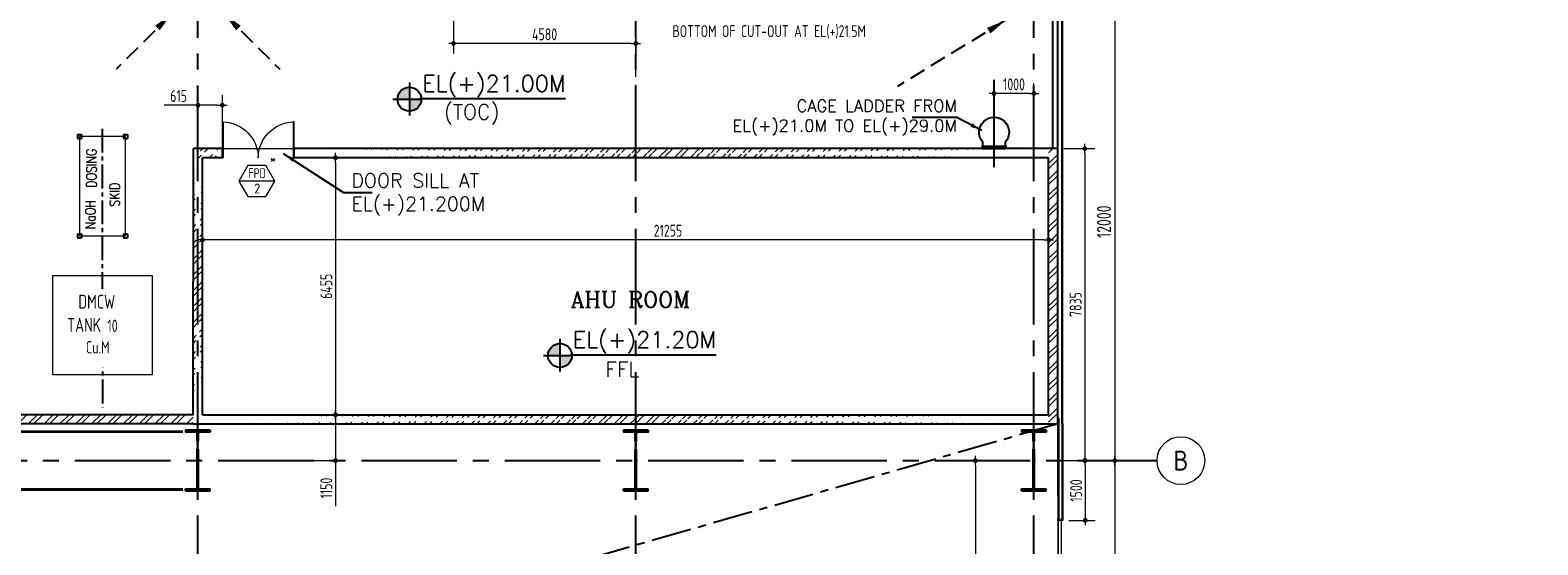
# Model space of a CAD drawing. Extents: x -11758 to 4934791, y -233543 to 1826789.
# Tile 92 of 107: x 530119 to 567992, y 71659 to 84583. Entities that reach past the tile are written whole.
import ezdxf
from ezdxf.enums import TextEntityAlignment as Align

# ---------------------------------------------------------------- set-up
doc = ezdxf.new("R2010")
doc.units = 0
doc.header["$LTSCALE"] = 800
doc.header["$MEASUREMENT"] = 0
doc.set_wipeout_variables(frame=1)
for name, pattern in [('1 NORTH ELEVATION$0$NORTH ELEVATION$0$HIDDEN', [0.375, 0.25, -0.125]), ('CENTER', [2, 1.25, -0.25, 0.25, -0.25]), ('CENTER2', [1.125, 0.75, -0.125, 0.125, -0.125]), ('DASHDOT', [1, 0.5, -0.25, 0, -0.25])]:
    doc.linetypes.add(name, pattern=pattern)
doc.layers.get('0').update_dxf_attribs({"linetype": 'CONTINUOUS'})
doc.layers.get('DEFPOINTS').update_dxf_attribs({"linetype": 'CONTINUOUS'})
for name, color, linetype, lineweight in [('2CON', 1, 'CONTINUOUS', 13), ('A-CUT OUT', 3, 'CONTINUOUS', 30), ('A-WIN TAG', 3, 'CONTINUOUS', 13), ('A-WIN TAG TEXT', 3, 'CONTINUOUS', 13), ('ARROW', 3, 'CONTINUOUS', 13), ('CLAD-1', 3, 'CONTINUOUS', 15), ('CLAD-2', 40, 'CONTINUOUS', 13), ('CONCRETE', 4, 'CONTINUOUS', 15), ('DIM', 4, 'CONTINUOUS', 15), ('dimension line', 4, 'CONTINUOUS', 18), ('DOOR', 235, 'CONTINUOUS', 13), ('EQPT', 8, 'CONTINUOUS', 5), ('STEEL', 6, 'CONTINUOUS', 15), ('T', 3, 'CONTINUOUS', 15), ('TEXT', 3, 'CONTINUOUS', 15), ('WALL HATCH', 251, 'CONTINUOUS', 13), ('WIN', 31, 'CONTINUOUS', 13)]:
    doc.layers.add(name, color=color, linetype=linetype, lineweight=lineweight)
for name, color, linetype in [('CENTER', 2, 'CENTER'), ('CL', 2, 'CENTER2'), ('COL', 1, 'CENTER'), ('EQP0', 1, 'CONTINUOUS'), ('GRID', 8, 'CENTER'), ('HATCH', 9, 'CONTINUOUS'), ('STR', 2, 'CONTINUOUS'), ('TG_Col', 2, 'CONTINUOUS'), ('WALL', 6, 'CONTINUOUS')]:
    doc.layers.add(name, color=color, linetype=linetype)
doc.styles.add('ARCHITECTURE', font='stylu.ttf')
doc.styles.add('ROAMNS', font='ROMANS.shx')
doc.styles.add('ROMANC', font='romanc')
doc.styles.add('ROMANS', font='ISO9.shx', dxfattribs={"width": 0.8})
doc.styles.add('S3', font='ROMANS1.SHX', dxfattribs={"width": 0.8})
doc.styles.add('SIMPLEX-25', font='simplex.shx')
doc.styles.get("Standard").update_dxf_attribs({"font": 'ISO9'})
doc.dimstyles.new('barka', dxfattribs={"dimscale": 100, "dimtxt": 3.5, "dimasz": 1.2, "dimexe": 2.5, "dimexo": 2.5, "dimgap": 1, "dimtad": 1, "dimdsep": 46, "dimtxsty": 'ROMANS', "dimblk": 'DDOT1', "dimcen": 0, "dimclrd": 256, "dimclre": 256, "dimclrt": 2, "dimadec": 0, "dimazin": 2, "dimtp": 0.1, "dimtm": 0.1, "dimtfac": 0.71, "dimtmove": 2, "dimatfit": 3, "dimlwd": -1, "dimlwe": -1, "dimarcsym": 0})
doc.dimstyles.new('barka INTERNAL DIM', dxfattribs={"dimscale": 100, "dimtxt": 3, "dimasz": 1.2, "dimexe": 2.5, "dimexo": 1.5, "dimgap": 0.8, "dimtad": 1, "dimdsep": 46, "dimtxsty": 'ROMANS', "dimblk": 'DDOT1', "dimcen": 0, "dimclrd": 256, "dimclre": 256, "dimclrt": 2, "dimadec": 0, "dimazin": 2, "dimtp": 0.1, "dimtm": 0.1, "dimtfac": 0.71, "dimtmove": 2, "dimatfit": 3, "dimlwd": -1, "dimlwe": -1, "dimarcsym": 0})
doc.dimstyles.new('MAIN', dxfattribs={"dimtxt": 350, "dimasz": 250, "dimexe": 20, "dimexo": 20, "dimgap": 100, "dimtad": 1, "dimdec": 0, "dimzin": 0, "dimdsep": 46, "dimtxsty": 'ROMANS', "dimcen": 0.09, "dimclrd": 256, "dimclre": 9, "dimclrt": 256, "dimadec": 0, "dimazin": 0, "dimtfac": 1, "dimtdec": 0, "dimtofl": 0, "dimtmove": 0, "dimatfit": 3, "dimfxl": 0.18, "dimtolj": 1, "dimtzin": 0, "dimarcsym": 0})
doc.dimstyles.get("Standard").update_dxf_attribs({"dimtxt": 0.18, "dimasz": 0.18, "dimexe": 0.18, "dimexo": 0.0625, "dimgap": 0.09, "dimtad": 0, "dimtih": 1, "dimtoh": 1, "dimdec": 4, "dimzin": 0, "dimdsep": 46, "dimtxsty": 'Standard', "dimcen": 0.09, "dimadec": 0, "dimazin": 0, "dimtfac": 1, "dimtdec": 4, "dimtofl": 0, "dimtmove": 0, "dimatfit": 3, "dimfxl": 1, "dimtolj": 1, "dimtzin": 0, "dimarcsym": 0})
pattern_1 = [(45, (0, -23422.7), (-198.87378, 198.87378), []), (45, (132.58, -23422.7), (-198.87378, 198.87378), [])]

# ---------------------------------------------------------------- blocks, each defined once
blk = doc.blocks.new('A$C1C927E47')
at = {"layer": 'COL'}
h = blk.add_hatch(dxfattribs=at)
h.set_pattern_fill('ANSI31', color=256, scale=100, style=0)
h.paths.add_polyline_path([(16, 0), (0, 0), (0, -710), (16, -710)])
h.paths.add_polyline_path([(16, 710), (0, 710), (0, 0), (16, 0)])
h.paths.add_polyline_path([(0, 710), (-16, 710), (-16, 0), (0, 0)])
h.paths.add_polyline_path([(0, 0), (-16, 0), (-16, -710), (0, -710)])
h.paths.add_polyline_path([(-310, -710), (-310, -760), (0, -760), (0, -710)])
h.paths.add_polyline_path([(310, -760), (310, -710), (0, -710), (0, -760)])
h.paths.add_polyline_path([(310, 710), (310, 760), (0, 760), (0, 710)])
h.paths.add_polyline_path([(-310, 760), (-310, 710), (0, 710), (0, 760)])
for p, q in [((310, 760), (-310, 760)), ((-310, 760), (-310, 710)), ((310, 760), (310, 710)), ((310, 710), (-310, 710)), ((-16, -710), (-16, 710)), ((16, -710), (16, 710)), ((-310, -710), (310, -710)), ((-310, -760), (-310, -710)), ((310, -760), (310, -710)), ((-310, -760), (310, -760))]:
    blk.add_line(p, q, dxfattribs=at)
at = {"layer": 'COL', "color": 2}
for p, q in [((0, -792), (0, 792)), ((44, 0), (-44, 0)), ((44, 0), (-44, 0))]:
    blk.add_line(p, q, dxfattribs=at)
blk = doc.blocks.new('DDOT1')
blk.add_line((-1, 0), (1, 0))
at = {"const_width": 0.5}
blk.add_lwpolyline([(-0.25, 0, 1), (0.25, 0, 1)], format="xyb", close=True, dxfattribs=at)
blk = doc.blocks.new('*D37')
at = {"layer": 'DEFPOINTS', "color": 0, "transparency": 16777216}
for p in [(557366, 85774), (557367, 73774), (557367, 73774)]:
    blk.add_point(p, dxfattribs=at)
at = {"layer": 'dimension line', "transparency": 16777216}
for p, q in [((557367, 85654), (557367, 73894)), ((557616, 85774), (557617, 85774))]:
    blk.add_line(p, q, dxfattribs=at)
at = {"layer": 'dimension line', "transparency": 16777216, "xscale": 119.9999999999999, "yscale": 119.9999999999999, "zscale": 119.9999999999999}
for p, rotation in [((557367, 85774), 90), ((557367, 73774), 270)]:
    blk.add_blockref('DDOT1', p, dxfattribs=dict(at, rotation=rotation))
at = {"layer": 'dimension line', "color": 2, "transparency": 16777216, "insert": (557092, 79774), "char_height": 350, "attachment_point": 5, "rotation": 90, "style": 'ROMANS'}
blk.add_mtext('12000', dxfattribs=at)
blk = doc.blocks.new('PL-FFL2')
at = {"layer": 'A-CUT OUT'}
h = blk.add_hatch(color=7, dxfattribs=at)
h.paths.add_polyline_path([(3.09, 1.96, 0.414214), (1.09, -0.04), (3.09, -0.04)])
h.paths.add_polyline_path([(5.09, -0.04), (3.09, -0.04), (3.09, -2.04, 0.414214)])
at = {"color": 1, "linetype": 'Continuous'}
for p, q in [((3.09, 2.74), (3.09, -2.74)), ((29.24, 0), (4.78, 0)), ((4.78, 0), (5.09, 0)), ((0.31, -0.04), (5.09, -0.04))]:
    blk.add_line(p, q, dxfattribs=at)
blk.add_circle((3.09, -0.04), 2, dxfattribs=at)
at = {"color": 4, "linetype": 'Continuous'}
blk.add_attdef('EL(+)', text='', height=2.75, dxfattribs=at).set_placement((18.98, 2.4), align=Align.MIDDLE)
at = {"color": 3, "linetype": 'Continuous'}
blk.add_attdef('XXX', text='', height=2.5, dxfattribs=at).set_placement((18.44, -3.52), align=Align.MIDDLE)
blk = doc.blocks.new('*D56')
at = {"layer": 'DEFPOINTS', "color": 0, "transparency": 16777216}
for p in [(555933, 81609), (555933, 73774), (556612, 73774)]:
    blk.add_point(p, dxfattribs=at)
at = {"layer": 'DIM', "transparency": 16777216}
for p, q in [((556083, 81609), (556862, 81609)), ((556612, 81489), (556612, 73894)), ((556083, 73774), (556862, 73774))]:
    blk.add_line(p, q, dxfattribs=at)
at = {"layer": 'DIM', "transparency": 16777216, "xscale": 119.9999999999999, "yscale": 119.9999999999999, "zscale": 119.9999999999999}
for p, rotation in [((556612, 81609), 90), ((556612, 73774), 270)]:
    blk.add_blockref('DDOT1', p, dxfattribs=dict(at, rotation=rotation))
at = {"layer": 'DIM', "color": 2, "transparency": 16777216, "insert": (556382, 77692), "char_height": 300, "attachment_point": 5, "rotation": 90, "style": 'ROMANS'}
blk.add_mtext('7835', dxfattribs=at)
blk = doc.blocks.new('*D124')
at = {"layer": 'DEFPOINTS', "color": 0, "transparency": 16777216}
for p in [(534448, 80264), (555703, 80263), (534448, 79318)]:
    blk.add_point(p, dxfattribs=at)
at = {"layer": 'DIM', "transparency": 16777216}
for p, q in [((534448, 80114), (534448, 79068)), ((555703, 80113), (555703, 79068)), ((555583, 79318), (534568, 79318))]:
    blk.add_line(p, q, dxfattribs=at)
at = {"layer": 'DIM', "transparency": 16777216, "xscale": 119.9999999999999, "yscale": 119.9999999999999, "zscale": 119.9999999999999, "rotation": 180}
blk.add_blockref('DDOT1', (534448, 79318), dxfattribs=at)
at = {"layer": 'DIM', "transparency": 16777216, "xscale": 119.9999999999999, "yscale": 119.9999999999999, "zscale": 119.9999999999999}
blk.add_blockref('DDOT1', (555703, 79318), dxfattribs=at)
at = {"layer": 'DIM', "color": 2, "transparency": 16777216, "insert": (546141, 79548), "char_height": 300, "attachment_point": 5, "style": 'ROMANS'}
blk.add_mtext('21255', dxfattribs=at)
blk = doc.blocks.new('*D125')
at = {"layer": 'DEFPOINTS', "color": 0, "transparency": 16777216}
for p in [(538317, 81379), (537222, 74924), (537788, 74924)]:
    blk.add_point(p, dxfattribs=at)
at = {"layer": 'DIM', "transparency": 16777216}
for p, q in [((538167, 81379), (537538, 81379)), ((537788, 81259), (537788, 75044)), ((537372, 74924), (538038, 74924))]:
    blk.add_line(p, q, dxfattribs=at)
at = {"layer": 'DIM', "transparency": 16777216, "xscale": 119.9999999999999, "yscale": 119.9999999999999, "zscale": 119.9999999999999}
for p, rotation in [((537788, 81379), 90), ((537788, 74924), 270)]:
    blk.add_blockref('DDOT1', p, dxfattribs=dict(at, rotation=rotation))
at = {"layer": 'DIM', "color": 2, "transparency": 16777216, "insert": (537558, 78151), "char_height": 300, "attachment_point": 5, "rotation": 90, "style": 'ROMANS'}
blk.add_mtext('6455', dxfattribs=at)
blk = doc.blocks.new('*D126')
at = {"layer": 'DEFPOINTS', "color": 0, "transparency": 16777216}
for p in [(537072, 74924), (537072, 73774), (537788, 73774)]:
    blk.add_point(p, dxfattribs=at)
at = {"layer": 'DIM', "transparency": 16777216}
for p, q in [((537222, 74924), (538038, 74924)), ((537788, 74804), (537788, 73894)), ((537222, 73774), (538038, 73774)), ((537788, 73774), (537788, 72627))]:
    blk.add_line(p, q, dxfattribs=at)
at = {"layer": 'DIM', "transparency": 16777216, "xscale": 119.9999999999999, "yscale": 119.9999999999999, "zscale": 119.9999999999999}
for p, rotation in [((537788, 74924), 90), ((537788, 73774), 270)]:
    blk.add_blockref('DDOT1', p, dxfattribs=dict(at, rotation=rotation))
at = {"layer": 'DIM', "color": 2, "transparency": 16777216, "insert": (537558, 73085), "char_height": 300, "attachment_point": 5, "rotation": 90, "style": 'ROMANS'}
blk.add_mtext('1150', dxfattribs=at)
blk = doc.blocks.new('cage ladder')
at = {"layer": 'EQP0'}
for p, q in [((0, -281), (0, 281)), ((163, 281), (0, 281)), ((59, -320), (59, 320)), ((0, -281), (163, -281))]:
    blk.add_line(p, q, dxfattribs=at)
blk.add_arc((411, 0), 375, 228.5904, 131.4096, dxfattribs=at)
blk = doc.blocks.new('*D139')
at = {"layer": 'DEFPOINTS', "color": 0, "transparency": 16777216}
for p in [(554333, 82993), (554333, 82630), (555333, 82286)]:
    blk.add_point(p, dxfattribs=at)
at = {"layer": 'DIM', "transparency": 16777216}
for p, q in [((554333, 82780), (554333, 83243)), ((555213, 82993), (554453, 82993)), ((555333, 82436), (555333, 83243))]:
    blk.add_line(p, q, dxfattribs=at)
at = {"layer": 'DIM', "transparency": 16777216, "xscale": 119.9999999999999, "yscale": 119.9999999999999, "zscale": 119.9999999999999, "rotation": 180}
blk.add_blockref('DDOT1', (554333, 82993), dxfattribs=at)
at = {"layer": 'DIM', "transparency": 16777216, "xscale": 119.9999999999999, "yscale": 119.9999999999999, "zscale": 119.9999999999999}
blk.add_blockref('DDOT1', (555333, 82993), dxfattribs=at)
at = {"layer": 'DIM', "color": 2, "transparency": 16777216, "insert": (554833, 83223), "char_height": 300, "attachment_point": 5, "style": 'ROMANS'}
blk.add_mtext('1000', dxfattribs=at)
blk = doc.blocks.new('*D169')
at = {"layer": 'DEFPOINTS', "color": 0, "transparency": 16777216}
for p in [(556083, 73774), (556061, 72274), (556623, 72274)]:
    blk.add_point(p, dxfattribs=at)
at = {"layer": 'DIM', "transparency": 16777216}
for p, q in [((556233, 73774), (556873, 73774)), ((556623, 73654), (556623, 72394)), ((556211, 72274), (556873, 72274))]:
    blk.add_line(p, q, dxfattribs=at)
at = {"layer": 'DIM', "transparency": 16777216, "xscale": 119.9999999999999, "yscale": 119.9999999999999, "zscale": 119.9999999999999}
for p, rotation in [((556623, 73774), 90), ((556623, 72274), 270)]:
    blk.add_blockref('DDOT1', p, dxfattribs=dict(at, rotation=rotation))
at = {"layer": 'DIM', "color": 2, "transparency": 16777216, "insert": (556393, 73024), "char_height": 300, "attachment_point": 5, "rotation": 90, "style": 'ROMANS'}
blk.add_mtext('1500', dxfattribs=at)
blk = doc.blocks.new('*D177')
at = {"layer": 'DEFPOINTS', "color": 0, "transparency": 16777216}
for p in [(557257, 73774), (557257, 48774), (557367, 48774)]:
    blk.add_point(p, dxfattribs=at)
at = {"layer": 'dimension line', "transparency": 16777216}
for p, q in [((557367, 73654), (557367, 48894)), ((557507, 73774), (557617, 73774)), ((557507, 48774), (557617, 48774))]:
    blk.add_line(p, q, dxfattribs=at)
at = {"layer": 'dimension line', "transparency": 16777216, "xscale": 119.9999999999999, "yscale": 119.9999999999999, "zscale": 119.9999999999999}
for p, rotation in [((557367, 73774), 90), ((557367, 48774), 270)]:
    blk.add_blockref('DDOT1', p, dxfattribs=dict(at, rotation=rotation))
at = {"layer": 'dimension line', "color": 2, "transparency": 16777216, "insert": (557092, 61274), "char_height": 350, "attachment_point": 5, "rotation": 90, "style": 'ROMANS'}
blk.add_mtext('25000', dxfattribs=at)
blk = doc.blocks.new('*D190')
at = {"layer": 'DEFPOINTS', "color": 0, "transparency": 16777216}
for p in [(554434, 73774), (553863, 68274), (554434, 68274)]:
    blk.add_point(p, dxfattribs=at)
at = {"layer": 'DIM', "transparency": 16777216}
for p, q in [((554284, 73774), (553613, 73774)), ((553863, 73654), (553863, 68394)), ((554284, 68274), (553613, 68274))]:
    blk.add_line(p, q, dxfattribs=at)
at = {"layer": 'DIM', "transparency": 16777216, "xscale": 119.9999999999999, "yscale": 119.9999999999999, "zscale": 119.9999999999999}
for p, rotation in [((553863, 73774), 90), ((553863, 68274), 270)]:
    blk.add_blockref('DDOT1', p, dxfattribs=dict(at, rotation=rotation))
at = {"layer": 'DIM', "color": 2, "transparency": 16777216, "insert": (553633, 71024), "char_height": 300, "attachment_point": 5, "rotation": 90, "style": 'ROMANS'}
blk.add_mtext('5500', dxfattribs=at)
blk = doc.blocks.new('door- 2.5x2.1')
at = {"layer": 'DOOR'}
for points in [[(382879, 588916), (382879, 589647), (382861, 589647), (382861, 588916)], [(384305, 588916), (384305, 589647), (384323, 589647), (384323, 588916)]]:
    blk.add_lwpolyline(points, close=True, dxfattribs=at)
for centre, start, end in [((382850, 589657), 272.2093, 359.2412), ((384333, 589657), 180.7588, 267.7907)]:
    blk.add_arc(centre, 742, start, end, dxfattribs=at)
blk = doc.blocks.new('*D426')
at = {"layer": 'DEFPOINTS', "color": 0, "transparency": 16777216}
for p in [(540753, 86544), (545333, 85494), (540753, 84249)]:
    blk.add_point(p, dxfattribs=at)
at = {"layer": 'DIM', "transparency": 16777216}
for p, q in [((540753, 86394), (540753, 83999)), ((545333, 85344), (545333, 83999)), ((545213, 84249), (540873, 84249))]:
    blk.add_line(p, q, dxfattribs=at)
at = {"layer": 'DIM', "transparency": 16777216, "xscale": 119.9999999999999, "yscale": 119.9999999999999, "zscale": 119.9999999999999, "rotation": 180}
blk.add_blockref('DDOT1', (540753, 84249), dxfattribs=at)
at = {"layer": 'DIM', "transparency": 16777216, "xscale": 119.9999999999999, "yscale": 119.9999999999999, "zscale": 119.9999999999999}
blk.add_blockref('DDOT1', (545333, 84249), dxfattribs=at)
at = {"layer": 'DIM', "color": 2, "transparency": 16777216, "insert": (543043, 84479), "char_height": 300, "attachment_point": 5, "style": 'ROMANS'}
blk.add_mtext('4580', dxfattribs=at)
blk = doc.blocks.new('*D464')
at = {"layer": 'DEFPOINTS', "color": 0, "transparency": 16777216}
for p in [(534333, 82700), (534333, 81609), (534948, 81609)]:
    blk.add_point(p, dxfattribs=at)
at = {"layer": 'DIM', "transparency": 16777216}
for p, q in [((534333, 81759), (534333, 82950)), ((534948, 81759), (534948, 82950)), ((534333, 82700), (533482, 82700)), ((534828, 82700), (534453, 82700))]:
    blk.add_line(p, q, dxfattribs=at)
at = {"layer": 'DIM', "transparency": 16777216, "xscale": 119.9999999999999, "yscale": 119.9999999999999, "zscale": 119.9999999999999, "rotation": 180}
blk.add_blockref('DDOT1', (534333, 82700), dxfattribs=at)
at = {"layer": 'DIM', "transparency": 16777216, "xscale": 119.9999999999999, "yscale": 119.9999999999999, "zscale": 119.9999999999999}
blk.add_blockref('DDOT1', (534948, 82700), dxfattribs=at)
at = {"layer": 'DIM', "color": 2, "transparency": 16777216, "insert": (533848, 82930), "char_height": 300, "attachment_point": 5, "style": 'ROMANS'}
blk.add_mtext('615', dxfattribs=at)

msp = doc.modelspace()

# ---------------------------------------------------------------- hatches: boundary and pattern name
at = {"layer": 'WALL HATCH'}
h = msp.add_hatch(dxfattribs=at)
h.set_pattern_fill('ANSI32', color=256, scale=750, style=0)
h.set_pattern_definition(pattern_1)
edge = h.paths.add_edge_path()
edge.add_line((534217.7, 74924.3), (534218.7, 81608.3))
edge.add_line((534448.1, 74924), (534448.3, 81378.3))
h = msp.add_hatch(dxfattribs=at)
h.set_pattern_fill('ANSI32', color=256, scale=750, style=0)
h.set_pattern_definition([(45, (-2529.47, -23421.32), (-198.87378, 198.87378), []), (45, (-2396.9, -23421.32), (-198.87378, 198.87378), [])])
edge = h.paths.add_edge_path()
edge.add_line((534948.4, 81609.7), (534218.8, 81609.3))
edge.add_line((534948.4, 81379.3), (534218.8, 81380.1))
h = msp.add_hatch(dxfattribs=at)
h.set_pattern_fill('ANSI32', color=256, scale=750, style=0)
h.set_pattern_definition([(45, (0.12, -23421.7), (-198.87378, 198.87378), []), (45, (132.7, -23421.7), (-198.87378, 198.87378), [])])
edge = h.paths.add_edge_path()
edge.add_line((555933.4, 81609.3), (536748.4, 81609.5))
edge.add_line((555703.4, 81377.6), (536748.4, 81380.1))
h = msp.add_hatch(dxfattribs=at)
h.set_pattern_fill('ANSI32', color=256, scale=750, style=0)
h.set_pattern_definition(pattern_1)
h.paths.add_polyline_path([(555933.3, 81608.3), (555703.3, 81608.3), (555703.3, 74752.6), (555703.3, 74694), (555933.3, 74694)])
h = msp.add_hatch(dxfattribs=at)
h.set_pattern_fill('ANSI32', color=256, scale=750, style=0)
h.set_pattern_definition(pattern_1)
h.paths.add_polyline_path([(534217.7, 74924.3), (465448.3, 74924.3), (465448.3, 74694.3), (534217.6, 74694.3)])
h = msp.add_hatch(dxfattribs=at)
h.set_pattern_fill('ANSI32', color=256, scale=750, style=0)
h.set_pattern_definition(pattern_1)
edge = h.paths.add_edge_path()
edge.add_line((555703.3, 74924), (534448.1, 74924))
edge.add_line((555938.2, 74694), (534217.6, 74694))

# ---------------------------------------------------------------- linework, layer by layer
at = {"layer": '2CON'}
msp.add_line((536263.8, 80792.9), (535363.8, 80792.9), dxfattribs=at)
at = {"layer": 'A-WIN TAG'}
msp.add_lwpolyline([(535588.8, 81182.6), (535363.8, 80792.9), (535588.8, 80403.2), (536038.8, 80403.2), (536263.8, 80792.9), (536038.8, 81182.6)], close=True, dxfattribs=at)
at = {"layer": 'ARROW', "color": 8, "linetype": '1 NORTH ELEVATION$0$NORTH ELEVATION$0$HIDDEN', "ltscale": 2}
msp.add_line((545333.3, 81609.3), (545333.3, 85494.2), dxfattribs=at)
at = {"layer": 'CENTER'}
msp.add_line((555933.3, 74694), (510772.3, 61716.3), dxfattribs=at)
at = {"layer": 'CL'}
msp.add_line((531928.9, 82108.3), (531933.3, 75099.6), dxfattribs=at)
at = {"layer": 'CLAD-1'}
for p, q in [((556033.3, 74694), (556033.3, 109098.5)), ((556061.3, 74694), (556061.3, 109126.5)), ((556061.2, 74694), (556061.2, 72274.4)), ((556061.2, 72274.4), (556033.2, 72274.4))]:
    msp.add_line(p, q, dxfattribs=at)
at = {"layer": 'CLAD-1', "flags": 128}
msp.add_lwpolyline([(556033.2, 74694), (556033.2, 72274.4)], dxfattribs=at)
at = {"layer": 'CLAD-2', "flags": 128}
msp.add_lwpolyline([(555933.3, 74844), (555961.2, 74844), (555961.2, 72274.4)], dxfattribs=at)
at = {"layer": 'CONCRETE', "flags": 128}
msp.add_lwpolyline([(555933.2, 74694), (555933.2, 47624.3), (461733.2, 47624.3), (461733.2, 74924.3), (462218.2, 74924.3)], dxfattribs=at)
at = {"layer": 'DIM'}
msp.add_line((534948.3, 81609.3), (536748.4, 81609.3), dxfattribs=at)
at = {"layer": 'EQPT'}
for points in [[(531355.3, 79420.3), (532511.3, 79420.3), (532511.3, 81910.3), (531355.3, 81910.3)], [(530685.3, 78420.3), (533181.3, 78420.3), (533181.3, 75924.3), (530685.3, 75924.3)]]:
    msp.add_lwpolyline(points, close=True, dxfattribs=at)
at = {"layer": 'GRID', "linetype": 'CENTER2', "ltscale": 4}
for p, q in [((534333.3, 44792.7), (534333.3, 109520.4)), ((555333.3, 44792.6), (555333.3, 109520.4)), ((545333.3, 44792.6), (545333.3, 108874.4)), ((554333.3, 81139.5), (554333.3, 83338.4)), ((459240.6, 73774.3), (558426.1, 73774.4))]:
    msp.add_line(p, q, dxfattribs=at)
at = {"layer": 'STEEL'}
for p, q in [((555933.2, 72274.4), (555933.2, 72324.3)), ((556033.2, 72274.4), (555933.2, 72274.4)), ((556033.2, 72324.3), (556033.2, 72274.4))]:
    msp.add_line(p, q, dxfattribs=at)
msp.add_lwpolyline([(555933.2, 72324.3), (555942.1, 72324.3, -0.3974336), (555944.6, 72321.9), (555948.1, 72286.7, 0.3974336), (555950.6, 72284.4), (556015.8, 72284.4, 0.3974336), (556018.3, 72286.7), (556021.8, 72321.9, -0.3974336), (556024.3, 72324.3), (556033.2, 72324.3)], format="xyb", dxfattribs=at)
at = {"layer": 'STR', "color": 7, "linetype": 'DASHDOT', "const_width": 70}
for points in [[(524708.3, 74499.4), (533958.3, 74499.4)], [(524643.3, 73049.4), (533958.3, 73049.4)]]:
    msp.add_lwpolyline(points, dxfattribs=at)
at = {"layer": 'TEXT'}
msp.add_circle((559026.1, 73774.4), 600, dxfattribs=at)
at = {"layer": 'TG_Col', "color": 8}
for p, q in [((531305.3, 81960.3), (531405.3, 81960.3)), ((531305.3, 81960.3), (531305.3, 81860.3)), ((531305.3, 81860.3), (531405.3, 81860.3)), ((531405.3, 81960.3), (531405.3, 81860.3)), ((532461.3, 81960.3), (532561.3, 81960.3)), ((532461.3, 81960.3), (532461.3, 81860.3)), ((532461.3, 81860.3), (532561.3, 81860.3)), ((532561.3, 81960.3), (532561.3, 81860.3)), ((531305.3, 79470.3), (531405.3, 79470.3)), ((531305.3, 79470.3), (531305.3, 79370.3)), ((531305.3, 79370.3), (531405.3, 79370.3)), ((531405.3, 79470.3), (531405.3, 79370.3)), ((532461.3, 79470.3), (532561.3, 79470.3)), ((532461.3, 79470.3), (532461.3, 79370.3)), ((532461.3, 79370.3), (532561.3, 79370.3)), ((532561.3, 79470.3), (532561.3, 79370.3))]:
    msp.add_line(p, q, dxfattribs=at)
at = {"layer": 'WALL'}
for p, q in [((555808.3, 81608.3), (555808.3, 108874.4)), ((555933.3, 74694), (555933.3, 108999.4)), ((534217.7, 74924.3), (534218.7, 81608.3)), ((534948.4, 81609.3), (534218.8, 81609.3)), ((534948.3, 81378.3), (534948.3, 81608.3)), ((555933.4, 81609.3), (536748.4, 81609.3)), ((536748.4, 81380.1), (536748.4, 81609.3)), ((534448.1, 74924), (534448.3, 81378.3)), ((534948.4, 81379.3), (534448.4, 81379.3)), ((555703.3, 81378.6), (536748.4, 81380.1)), ((555703.3, 74924), (555703.3, 81378.6)), ((534217.7, 74924.3), (462642.2, 74924.3)), ((534217.6, 74694.3), (462642.2, 74694.3)), ((534217.6, 74694), (555933.3, 74694)), ((534448.1, 74924), (555703.3, 74924)), ((555933.3, 74694), (555933.3, 72902.1))]:
    msp.add_line(p, q, dxfattribs=at)
at = {"layer": 'WIN'}
for p, q in [((555945.7, 72274.4), (555945.7, 69274.4)), ((556020.7, 72274.4), (556020.7, 69274.4))]:
    msp.add_line(p, q, dxfattribs=at)

# ---------------------------------------------------------------- block references
at = {"color": 6}
ref = msp.add_blockref('PL-FFL2', (539181.4, 82854.4), dxfattribs=dict(at, xscale=150, yscale=150, zscale=150))
ref.add_attrib('XXX', '(TOC)', dxfattribs={"color": 3, "linetype": 'Continuous', "height": 375, "style": 'SIMPLEX-25'}).set_placement((541209.5, 82503.8), align=Align.MIDDLE)
ref.add_attrib('EL(+)', 'EL(+)21.00M', dxfattribs={"color": 4, "linetype": 'Continuous', "height": 412.5, "style": 'SIMPLEX-25'}).set_placement((541770.3, 83214), align=Align.MIDDLE)
ref = msp.add_blockref('PL-FFL2', (542964.8, 76419.8), dxfattribs=dict(at, xscale=150, yscale=150, zscale=150))
ref.add_attrib('XXX', 'FFL', dxfattribs={"color": 3, "linetype": 'Continuous', "height": 375, "style": 'SIMPLEX-25'}).set_placement((544992.9, 76069.2), align=Align.MIDDLE)
ref.add_attrib('EL(+)', 'EL(+)21.20M', dxfattribs={"color": 4, "linetype": 'Continuous', "height": 412.5, "style": 'SIMPLEX-25'}).set_placement((545553.7, 76779.4), align=Align.MIDDLE)
at = {"layer": 'DOOR', "xscale": -1.230769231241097, "yscale": 1.230769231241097, "zscale": 1.230769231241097, "rotation": 180}
msp.add_blockref('door- 2.5x2.1', (63735.5, 807099.3), dxfattribs=at)
at = {"layer": 'HATCH'}
for p in [(534333.3, 73774.4), (534333.3, 73774.4), (534333.3, 73774.3), (545333.3, 73774.4), (555333.3, 73774.4)]:
    msp.add_blockref('A$C1C927E47', p, dxfattribs=at)
at = {"layer": 'WALL', "xscale": -1, "rotation": 270}
msp.add_blockref('cage ladder', (554333.3, 81609.1), dxfattribs=at)

# ---------------------------------------------------------------- texts
at = {"layer": 'A-WIN TAG'}
for s, p in [('*', (536215.9, 81351.6)), ('2', (535825.4, 80607))]:
    msp.add_text(s, height=250, dxfattribs=at).set_placement(p, align=Align.MIDDLE)
at = {"layer": 'A-WIN TAG TEXT', "width": 0.8}
msp.add_text('FPD', height=250, dxfattribs=at).set_placement((535821.8, 80992.8), align=Align.MIDDLE)
at = {"layer": 'T', "style": 'S3', "width": 0.8}
for s, p in [('DOSING', (531783.6, 80629.3)), ('SKID', (532367.1, 80155.2)), ('NaOH', (531756.2, 79587.2))]:
    msp.add_text(s, height=250, rotation=90, dxfattribs=at).set_placement(p)
at = {"layer": 'T', "insert": (543700.2, 78018.4), "char_height": 400, "attachment_point": 1, "style": 'ROMANC'}
msp.add_mtext_dynamic_manual_height_columns('AHU ROOM', width=3839.427, gutter_width=2000, heights=[0], dxfattribs=at)
at = {"layer": 'TEXT', "style": 'ROMANS'}
msp.add_text('B', height=500, dxfattribs=at).set_placement((559026.1, 73774.4), align=Align.MIDDLE)
at = {"layer": 'TEXT', "attachment_point": 1, "rotation": 359.99999}
for s, insert, char_height, width, style in [('700X1000 WALL CUT-OUT;\\PBOTTOM OF CUT-OUT AT EL(+)21.5M ', (546254.4, 85207.9), 300, 7207.25, 'ROMANS'), ('DOOR SILL AT EL(+)21.200M', (538186.2, 80980.5), 350, 3996.172, 'ROAMNS')]:
    msp.add_mtext(s, dxfattribs=dict(at, insert=insert, char_height=char_height, width=width, style=style))
at = {"layer": 'TEXT', "insert": (553394.5, 82834.5), "char_height": 300, "width": 6601.786, "attachment_point": 3, "style": 'ARCHITECTURE'}
msp.add_mtext('{\\Fromans|c0;CAGE LADDER FROM EL(+)21.0M TO EL(+)29.0M}', dxfattribs=at)

# ---------------------------------------------------------------- dimensions: what is measured, and where the dimension line sits
at = {"layer": 'DIM'}
for base, p1, p2, picture, middle in [((540753.1, 84249), (545333.3, 85494.2), (540753.1, 86544.3), '*D426', (543043.2, 84479)), ((554333.3, 82993.1), (555333.3, 82286.1), (554333.3, 82629.6), '*D139', (554833.3, 83223.1)), ((534333.3, 82700.5), (534948.3, 81609.3), (534333.3, 81609.3), '*D464', (533847.6, 82930.5))]:
    dim = msp.add_linear_dim(base=base, p1=p1, p2=p2, dimstyle='barka INTERNAL DIM', override={"dimdec": 0, "dimtmove": 0}, dxfattribs=at)
    dim.commit()
    dim.dimension.update_dxf_attribs({"geometry": picture, "text_midpoint": middle})
for base, p1, p2, picture, middle in [((537788, 74924), (538316.9, 81378.7), (537221.6, 74924), '*D125', (537558, 78151.4)), ((556612.3, 73774.4), (555933.4, 81609.3), (555933.3, 73774.4), '*D56', (556382.3, 77691.8)), ((553862.6, 68274.3), (554433.8, 73774.4), (554433.8, 68274.3), '*D190', (553632.6, 71024.3)), ((556622.6, 72274.4), (556083.3, 73774.4), (556061.2, 72274.4), '*D169', (556392.6, 73024.4))]:
    dim = msp.add_linear_dim(base=base, p1=p1, p2=p2, angle=90, dimstyle='barka INTERNAL DIM', override={"dimdec": 0, "dimtmove": 0}, dxfattribs=at)
    dim.commit()
    dim.dimension.update_dxf_attribs({"geometry": picture, "text_midpoint": middle})
dim = msp.add_linear_dim(base=(534448.3, 79317.5), p1=(555703.3, 80263.4), p2=(534448.3, 80263.9), dimstyle='barka INTERNAL DIM', override={"dimdec": 0, "dimtmove": 0}, dxfattribs=at)
dim.commit()
dim.dimension.update_dxf_attribs({"geometry": '*D124', "text_midpoint": (546141.5, 79317.5), "dimtype": 160})
dim = msp.add_linear_dim(base=(537788, 73774.4), p1=(537071.6, 74924), p2=(537071.6, 73774.4), angle=90, dimstyle='barka INTERNAL DIM', override={"dimdec": 0, "dimtmove": 0}, dxfattribs=at)
dim.commit()
dim.dimension.update_dxf_attribs({"geometry": '*D126', "text_midpoint": (537788, 73084.6), "dimtype": 160})
at = {"layer": 'dimension line'}
for base, p1, p2, picture, middle in [((557367, 73774.4), (557366.3, 85774.4), (557367, 73774.4), '*D37', (557092, 79774.4)), ((557367, 48774.4), (557257.4, 73774.4), (557257.4, 48774.4), '*D177', (557092, 61274.4))]:
    dim = msp.add_linear_dim(base=base, p1=p1, p2=p2, angle=90, dimstyle='barka', override={"dimdec": 0, "dimtmove": 0}, dxfattribs=at)
    dim.commit()
    dim.dimension.update_dxf_attribs({"geometry": picture, "text_midpoint": middle})

# ---------------------------------------------------------------- leaders
at = {"layer": 'ARROW', "linetype": '1 NORTH ELEVATION$0$NORTH ELEVATION$0$HIDDEN', "ltscale": 2}
for points in [[(533670.8, 84991.8), (532278.5, 83599.6)], [(534995.9, 84991.8), (536388.1, 83599.6)], [(554623.5, 84830.6), (551906.9, 83171.4)]]:
    msp.add_leader(points, dimstyle='MAIN', override={"dimasz": 500, "dimtad": 0, "dimfxl": 2.5, "dimarcsym": 2}, dxfattribs=at)
at = {"layer": 'DIM'}
msp.add_leader([(536474.8, 81487.3), (537989.3, 80510.2), (538710.5, 80510.2)], dimstyle='Standard', override={"dimtxt": 350, "dimasz": 300, "dimexe": 0, "dimexo": 0, "dimgap": 100, "dimtad": 0, "dimtih": 0, "dimtoh": 0, "dimdec": 0, "dimtxsty": 'ROMANS', "dimcen": 0, "dimclrd": 9, "dimclre": 9, "dimclrt": 256, "dimtdec": 0, "dimtix": 1, "dimtofl": 1, "dimatfit": 0}, dxfattribs=at)
at = {"layer": 'TEXT'}
msp.add_leader([(554028, 82065.2), (553394.5, 82387.6), (552275, 82387.6)], dimstyle='Standard', override={"dimtxt": 350, "dimasz": 300, "dimexe": 0, "dimexo": 0, "dimgap": 100, "dimtad": 0, "dimtih": 0, "dimtoh": 0, "dimdec": 0, "dimtxsty": 'ROMANS', "dimcen": 0, "dimclrd": 9, "dimclre": 9, "dimclrt": 256, "dimtdec": 0, "dimtix": 1, "dimtofl": 1, "dimatfit": 0}, dxfattribs=at)

# ---------------------------------------------------------------- next in the draw order: wipeouts: each hides what was drawn before it
msp.add_wipeout([(530893.3, 76116.1), (532786.6, 76116.1), (532786.6, 78079.4), (530893.3, 78079.4)]).dxf.layer = 'TEXT'

# ---------------------------------------------------------------- next in the draw order: texts
at = {"layer": 'TEXT', "color": 4, "insert": (531033.3, 77939.4), "char_height": 350, "width": 1742.273, "attachment_point": 1, "style": 'ROMANS'}
msp.add_mtext('\\pi297.8;DMCW  \\P\\pi16.136;TANK {\\H0.875x;10 \\P\\pi486.14;Cu.M}', dxfattribs=at)

doc.saveas('drawing.dxf')
